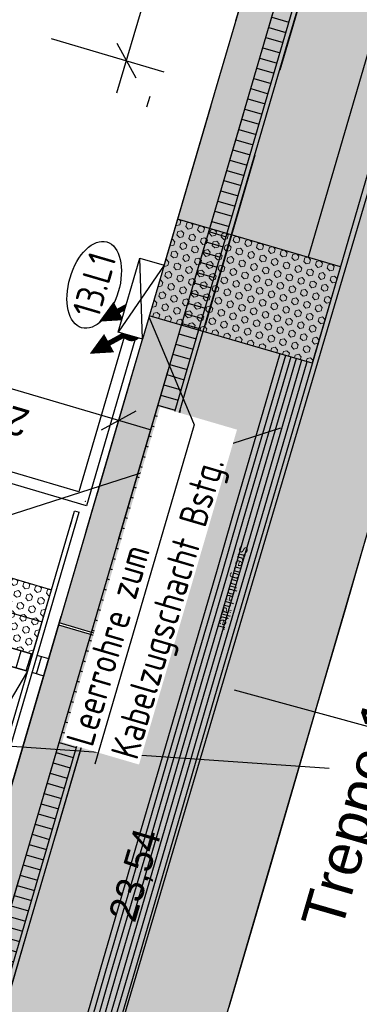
# Model space of a CAD drawing. Header units: millimetres. Extents: x -191 to 81095, y -508122 to 28741.
# Tile 90 of 251: x 5016 to 5019, y 10023 to 10032. Entities that reach past the tile are written whole.
import ezdxf
from ezdxf import colors
from ezdxf.entities.mleader import LeaderData, LeaderLine
from ezdxf.enums import TextEntityAlignment as Align
from ezdxf.math import Vec2, Vec3

# ---------------------------------------------------------------- set-up
doc = ezdxf.new("R2010")
doc.units = ezdxf.units.MM
for name, pattern in [('ACAD_ISO10W100', [18, 12, -3, 0, -3]), ('DASHED', [19.05, 12.7, -6.35]), ('Marx-Verm$0$1', [0]), ('MITTE', [2, 1.25, -0.25, 0.25, -0.25]), ('VERDECKT2', [4.7625, 3.175, -1.5875])]:
    doc.linetypes.add(name, pattern=pattern)
doc.layers.get('0').update_dxf_attribs({"color": 251})
doc.layers.add('B.E.P. KTB', color=1, linetype='DASHED', true_color=0xff0000)
for name, color, linetype, lineweight in [('Marx-Verm$0$B-Bstg-txt', 251, 'Marx-Verm$0$1', 25), ('Marx-Verm$0$BBauwerk-txt', 251, 'Marx-Verm$0$1', 25), ('Marx-Verm$0$S_B-Bstg', 251, 'Marx-Verm$0$1', 18), ('TTK-P-Rigolenentwässerung 1', 42, 'Continuous', 25), ('TTK-P-Treppe oben', 12, 'Continuous', 25), ('TTK-P-Treppe unten', 12, 'Continuous', 25)]:
    doc.layers.add(name, color=color, linetype=linetype, lineweight=lineweight)
for name, color, linetype in [('TTK-P-Aufzug', 162, 'Continuous'), ('TTK-P-Bahnsteig', 12, 'Continuous'), ('TTK-P-Blindenleitsystem', 42, 'Continuous'), ('TTK-P-Blindenleitsystem unten', 42, 'Continuous'), ('TTK-P-Entwässerungsrinne', 162, 'Continuous'), ('TTK-P-PU', 12, 'Continuous'), ('TTK-Schnittlinien 100', 3, 'Continuous'), ('XREF Nachvermessung', 7, 'Continuous'), ('XYYY_44500---_Beleuchtungsanlagen', 10, 'Continuous'), ('XYYY_44500-T-_Beleuchtungsanlagen_Texte Stromkreis', 10, 'Continuous')]:
    doc.layers.add(name, color=color, linetype=linetype)
doc.styles.add('AKG DIN 6776', font='AKG_DIN67.TTF')
doc.styles.add('iso', font='isocpeur.ttf')
doc.styles.add('ISOCP', font='ISOCP.SHX', dxfattribs={"width": 0.9})
doc.styles.add('Marx-Verm$0$Standard', font='arial.ttf')
doc.dimstyles.new('TTK', dxfattribs={"dimtxt": 2.5, "dimasz": 2.5, "dimexe": 3.5, "dimexo": 0.1, "dimgap": 1, "dimtad": 1, "dimzin": 0, "dimtxsty": 'AKG DIN 6776', "dimblk": 'OBLIQUE', "dimcen": -0.09, "dimdle": 3, "dimclrd": 256, "dimclre": 256, "dimclrt": 256, "dimadec": 3, "dimazin": 0, "dimtfac": 1, "dimtofl": 0, "dimtmove": 0, "dimatfit": 3, "dimldrblk": 'OBLIQUE', "dimfxl": 7, "dimfxlon": 1, "dimtolj": 1, "dimtzin": 0, "dimlwd": -1, "dimlwe": -1, "dimarcsym": 0})

# ---------------------------------------------------------------- blocks, each defined once
blk = doc.blocks.new('_OBLIQUE')
at = {"color": 0, "linetype": 'ByBlock'}
blk.add_line((-0.5, -0.5), (0.5, 0.5), dxfattribs=at)
blk = doc.blocks.new('*D1318')
at = {"layer": 'DEFPOINTS', "color": 0}
for p in [(5019.2963, 10036.1497), (5018.313, 10032.9997), (5021.4055, 10032.0847)]:
    blk.add_point(p, dxfattribs=at)
at = {"layer": 'TTK-P-Treppe oben'}
for p, q in [((5022.4267, 10035.5364), (5021.3204, 10031.797)), ((5021.6704, 10035.4473), (5022.6772, 10035.1494)), ((5020.7343, 10032.2833), (5021.7411, 10031.9854))]:
    blk.add_line(p, q, dxfattribs=at)
at = {"layer": 'TTK-P-Treppe oben', "xscale": 0.25, "yscale": 0.25, "zscale": 0.25}
for p, rotation in [((5022.3416, 10035.2487), 73.51873730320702), ((5021.4055, 10032.0847), 253.518737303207)]:
    blk.add_blockref('_OBLIQUE', p, dxfattribs=dict(at, rotation=rotation))
at = {"layer": 'TTK-P-Treppe oben', "insert": (5021.6397, 10033.7359), "char_height": 0.25, "attachment_point": 5, "rotation": 73.51874, "style": 'AKG DIN 6776'}
blk.add_mtext('\\A1;3,30', dxfattribs=at)
blk = doc.blocks.new('*D1301')
at = {"layer": 'DEFPOINTS', "color": 0}
for p in [(5016.7844, 10028.6428), (5014.4206, 10028.4093), (5016.532, 10027.7899)]:
    blk.add_point(p, dxfattribs=at)
at = {"layer": 'TTK-P-Treppe unten'}
for p, q in [((5014.4758, 10028.5958), (5014.7737, 10029.6027)), ((5014.3867, 10029.3522), (5017.072, 10028.5577)), ((5016.5858, 10027.9716), (5016.8837, 10028.9784))]:
    blk.add_line(p, q, dxfattribs=at)
at = {"layer": 'TTK-P-Treppe unten', "xscale": 0.25, "yscale": 0.25, "zscale": 0.25}
for p, rotation in [((5014.6744, 10029.2671), 163.5187373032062), ((5016.7844, 10028.6428), 343.5187373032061)]:
    blk.add_blockref('_OBLIQUE', p, dxfattribs=dict(at, rotation=rotation))
at = {"layer": 'TTK-P-Treppe unten', "insert": (5015.6602, 10028.7211), "char_height": 0.25, "attachment_point": 5, "rotation": 163.51874, "style": 'AKG DIN 6776', "bg_fill": 3, "box_fill_scale": 1.1, "bg_fill_color": 256, "bg_fill_true_color": 13158600, "bg_fill_transparency": 0}
blk.add_mtext('\\A1;2,20', dxfattribs=at)
blk = doc.blocks.new('*D1295')
at = {"layer": 'DEFPOINTS', "color": 0}
for p in [(5016.3606, 10033.5713), (5017.2763, 10033.3003), (5015.9383, 10032.1319)]:
    blk.add_point(p, dxfattribs=at)
at = {"layer": 'TTK-P-Treppe unten'}
for p, q in [((5016.7656, 10031.5743), (5017.3614, 10033.588)), ((5016.6051, 10033.4989), (5017.6119, 10033.201)), ((5016.1795, 10032.0605), (5017.1864, 10031.7627))]:
    blk.add_line(p, q, dxfattribs=at)
at = {"layer": 'TTK-P-Treppe unten', "xscale": 0.25, "yscale": 0.25, "zscale": 0.25}
for p, rotation in [((5017.2763, 10033.3003), 73.51873730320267), ((5016.8508, 10031.862), 253.5187373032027)]:
    blk.add_blockref('_OBLIQUE', p, dxfattribs=dict(at, rotation=rotation))
at = {"layer": 'TTK-P-Treppe unten', "insert": (5016.8298, 10032.6503), "char_height": 0.25, "attachment_point": 5, "rotation": 73.51874, "style": 'AKG DIN 6776'}
blk.add_mtext('\\A1;1,50', dxfattribs=at)
blk = doc.blocks.new('*D1287')
at = {"layer": 'DEFPOINTS', "color": 0}
for p in [(5019.49, 10036.0928), (5012.863, 10013.5015), (5013.842, 10013.2118)]:
    blk.add_point(p, dxfattribs=at)
at = {"layer": 'TTK-P-Treppe unten'}
for p, q in [((5020.6063, 10036.0754), (5013.7569, 10012.9242)), ((5019.85, 10035.9863), (5020.8569, 10035.6884)), ((5013.1707, 10013.4104), (5014.1776, 10013.1125))]:
    blk.add_line(p, q, dxfattribs=at)
at = {"layer": 'TTK-P-Treppe unten', "xscale": 0.25, "yscale": 0.25, "zscale": 0.25}
for p, rotation in [((5020.5212, 10035.7877), 73.51873730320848), ((5013.842, 10013.2118), 253.5187373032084)]:
    blk.add_blockref('_OBLIQUE', p, dxfattribs=dict(at, rotation=rotation))
at = {"layer": 'TTK-P-Treppe unten', "insert": (5016.9476, 10024.569), "char_height": 0.25, "attachment_point": 5, "rotation": 73.51874, "style": 'AKG DIN 6776'}
blk.add_mtext('\\A1;23,54', dxfattribs=at)
blk = doc.blocks.new('Marx-Verm$0$99')
at = {"color": 0}
blk.add_point((0, 0), dxfattribs=at)
blk = doc.blocks.new('Marx-Verm')
at = {"layer": 'Marx-Verm$0$B-Bstg-txt', "ltscale": 0.2, "elevation": 36.84, "flags": 128}
blk.add_lwpolyline([(2567440.0197, 5726882.7524), (2567442.4763, 5726883.5767)], dxfattribs=at)
at = {"layer": 'Marx-Verm$0$BBauwerk-txt', "ltscale": 0.2, "elevation": 35.2, "flags": 128}
blk.add_lwpolyline([(2567439.7197, 5726880.7186), (2567442.9481, 5726880.5378)], dxfattribs=at)
at = {"layer": 'Marx-Verm$0$S_B-Bstg', "xscale": 0.2, "yscale": 0.2, "zscale": 0.2, "rotation": 0.7647496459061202}
blk.add_blockref('Marx-Verm$0$99', (2567440.7375, 5726882.8984, 36.8407), dxfattribs=at)
at = {"layer": 'Marx-Verm$0$B-Bstg-txt', "insert": (2567442.2019, 5726882.5076, 36.84), "char_height": 0.075, "attachment_point": 1, "rotation": 255.76475, "style": 'Marx-Verm$0$Standard'}
blk.add_mtext('Streugutbehälter', dxfattribs=at)
at = {"layer": 'Marx-Verm$0$BBauwerk-txt', "insert": (2567442.7123, 5726879.1676, 35.2), "char_height": 0.375, "attachment_point": 1, "rotation": 74.56991, "style": 'Marx-Verm$0$Standard'}
blk.add_mtext('Treppe 16/30\\PStufen 10', dxfattribs=at)
blk = doc.blocks.new('Stromkreis AVT I.1')
blk.add_wipeout([(0.2, 2.247), (-0.2, 2.247), (-0.6, 2.225), (-0.998, 2.179), (-1.392, 2.109), (-1.781, 2.015), (-2.162, 1.893), (-2.533, 1.741), (-2.888, 1.557), (-3.221, 1.334), (-3.52, 1.069), (-3.768, 0.755), (-3.938, 0.394), (-4, 0), (-3.938, -0.394), (-3.768, -0.755), (-3.52, -1.069), (-3.221, -1.334), (-2.888, -1.557), (-2.533, -1.741), (-2.162, -1.893), (-1.781, -2.015), (-1.392, -2.109), (-0.998, -2.179), (-0.6, -2.225), (-0.2, -2.247), (0.2, -2.247), (0.6, -2.225), (0.998, -2.179), (1.392, -2.109), (1.781, -2.015), (2.162, -1.893), (2.533, -1.741), (2.888, -1.557), (3.221, -1.334), (3.52, -1.069), (3.768, -0.755), (3.938, -0.394), (4, 0), (3.938, 0.394), (3.768, 0.755), (3.52, 1.069), (3.221, 1.334), (2.888, 1.557), (2.533, 1.741), (2.162, 1.893), (1.781, 2.015), (1.392, 2.109), (0.998, 2.179), (0.6, 2.225)])
blk.add_ellipse((0, 0), major_axis=(-4, 0), ratio=0.5625)
at = {"style": 'iso', "width": 0.85}
blk.add_attdef('STROMKREIS', text='', height=2.5, rotation=360, dxfattribs=at).set_placement((0, 0), align=Align.MIDDLE)
blk = doc.blocks.new('Wandanbauleuchte')
at = {"color": 0}
blk.add_wipeout([(0, 0.345), (0.2266, 0.345), (0.2266, -0.345), (0, -0.345)], dxfattribs=at)
blk.add_lwpolyline([(0, 0.345), (0.2266, 0.345), (0.2266, -0.345), (0, -0.345)], close=True, dxfattribs=at)
for points in [[(0, 0.345), (0.2266, -0.345)], [(0, -0.345), (0.2266, 0.345)]]:
    blk.add_lwpolyline(points, dxfattribs=at)
blk = doc.blocks.new('_None')

msp = doc.modelspace()

# ---------------------------------------------------------------- hatches: boundary and pattern name
at = {"layer": 'TTK-P-Bahnsteig'}
h = msp.add_hatch(color=254, dxfattribs=at)
h.paths.add_polyline_path([(4974.5007, 9894.4813), (4979.9333, 9892.9568), (4981.2921, 9897.7882), (4982.3221, 9901.4508), (4983.6532, 9906.1786), (4984.7841, 9910.1589), (4985.0989, 9911.2575), (4985.5234, 9912.7388), (4985.8751, 9913.9661), (4986.1625, 9914.9689), (4986.7048, 9916.8617), (4986.9505, 9917.7189), (4987.1961, 9918.5761), (4987.5606, 9919.8482), (4987.9018, 9921.039), (4988.5119, 9923.1681), (4988.5702, 9923.3716), (4988.8942, 9924.4926), (4989.3057, 9925.9114), (4989.6986, 9927.2631), (4990.0331, 9928.4139), (4990.2504, 9929.1614), (4990.4895, 9929.984), (4990.7646, 9930.9306), (4991.0413, 9931.8823), (4991.4141, 9933.165), (4991.6582, 9934.0029), (4991.9736, 9935.083), (4992.2766, 9936.1206), (4992.7523, 9937.7493), (4993.0356, 9938.7188), (4993.3494, 9939.7926), (4993.5504, 9940.4801), (4993.7631, 9941.2076), (4993.9873, 9941.9753), (4994.2862, 9942.9969), (4994.5518, 9943.9058), (4994.7951, 9944.7388), (4994.9343, 9945.2142), (4995.2685, 9946.3576), (4995.5837, 9947.4358), (4995.9781, 9948.7849), (4996.2711, 9949.7872), (4996.5539, 9950.7548), (4996.9928, 9952.2564), (4997.3999, 9953.6491), (4997.5984, 9954.3281), (4997.9431, 9955.5073), (4998.3047, 9956.7442), (5000.2162, 9963.2887), (5000.5091, 9964.2917), (5001.068, 9966.2053), (5001.9494, 9969.2236), (5002.4821, 9971.0475), (5003.4495, 9974.3601), (5003.9273, 9975.9961), (5004.4544, 9977.8011), (5005.254, 9980.539), (5005.6208, 9981.7948), (5005.8852, 9982.7003), (5007.5298, 9988.3317), (5008.4592, 9991.5141), (5016.037, 10017.4688), (5020.4047, 10032.4172), (5020.4047, 10032.4172), (5020.4849, 10032.6915), (5020.4853, 10032.6914), (5018.6542, 10033.2285), (5018.6542, 10033.2285), (5018.6496, 10033.2298), (5018.6496, 10033.2298), (5015.6315, 10022.9408), (5015.6315, 10022.9408), (5015.6315, 10022.9409), (5012.863, 10013.5015), (5012.6703, 10013.558), (5009.9824, 10014.342), (5009.1855, 10014.5758), (5007.8972, 10010.1845), (5007.4917, 10008.8026), (5006.8994, 10006.7838), (5006.1708, 10004.3001), (5006.128, 10004.1542), (5005.7093, 10002.7271), (5004.1248, 9997.3263), (5003.7527, 9996.0579), (5003.4015, 9994.8609), (5002.772, 9992.7153), (5002.3408, 9991.2455), (4999.3702, 9981.1203), (4999.3165, 9980.9371), (4998.6335, 9978.6092), (4998.015, 9976.5009), (4997.3191, 9974.129), (4996.9288, 9972.7984), (4996.3087, 9970.6848), (4995.956, 9969.4827), (4995.6922, 9968.5836), (4995.42, 9967.6558), (4995.2258, 9966.9936), (4994.6642, 9965.0795), (4994.4063, 9964.2005), (4993.9764, 9962.7353), (4993.7114, 9961.8319), (4993.3387, 9960.5616), (4992.7293, 9958.4852), (4992.4028, 9957.3726), (4990.6491, 9951.3941), (4989.9915, 9949.1491), (4989.1733, 9946.355), (4988.3264, 9943.4605), (4987.6401, 9941.1142), (4986.9893, 9938.8874), (4986.2096, 9936.212), (4985.8981, 9935.1157), (4985.3389, 9933.2198), (4985.1908, 9932.7095), (4984.9778, 9931.9749), (4984.8226, 9931.44), (4984.745, 9931.1723), (4984.2603, 9929.5013), (4984.1569, 9929.1448), (4983.6831, 9927.5113), (4982.5988, 9923.732), (4982.2849, 9922.6241), (4982.1231, 9922.0531), (4981.5991, 9920.2035), (4980.598, 9916.6257), (4980.6002, 9916.6251), (4980.0502, 9914.707), (4979.7966, 9913.8272), (4977.3048, 9904.8566), (4976.7363, 9902.761), (4976.3755, 9901.4311)])
h.paths.add_polyline_path([(5015.6315, 10022.9408), (5018.6496, 10033.2298), (5018.6496, 10033.2298), (5015.6315, 10022.9409)])
at = {"layer": 'TTK-P-Blindenleitsystem unten', "lineweight": 0}
h = msp.add_hatch(dxfattribs=at)
h.set_pattern_fill('HEX', color=251, scale=0.01)
h.set_pattern_definition([(73.51874, (5024.7848, 10040.62899), (-0.0527331, 0.0156015), [0.03175, -0.0635]), (193.51874, (5024.7848, 10040.62899), (0.01285526, -0.05346896), [0.03175, -0.0635]), (133.51874, (5024.79381, 10040.659436), (-0.03987785, -0.03786746), [0.03175, -0.0635])])
h.paths.add_polyline_path([(5014.1884, 10027.0865), (5016.0151, 10026.5506), (5016.1789, 10027.1279), (5014.3613, 10027.6611)])
at = {"layer": 'TTK-P-Entwässerungsrinne', "ltscale": 2, "transparency": 33554687}
h = msp.add_hatch(dxfattribs=at)
h.set_pattern_fill('ANSI31', color=251, scale=0.03, angle=45)
h.set_pattern_definition([(163.71992105, (18205.62845, 12404.07394), (-0.0267017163, -0.09143074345), [])])
h.paths.add_polyline_path([(5019.2963, 10036.1496), (5012.6703, 10013.558), (5012.8239, 10013.513), (5019.4501, 10036.1045)])
h = msp.add_hatch(dxfattribs=at)
h.set_pattern_fill('ANSI31', color=251, scale=0.03, angle=135)
h.set_pattern_definition([(253.5187373, (2669.83315, 23248.11444), (0.09133642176, -0.0270225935), [])])
h.paths.add_polyline_path([(5014.1894, 10027.0863), (5014.1443, 10026.9327), (5016.1112, 10026.3558), (5016.1566, 10026.5093)])
h.paths.add_polyline_path([(5014.104, 10026.9445), (5014.1491, 10027.0981), (5014.0456, 10027.1284), (5014.0003, 10026.975)])
at = {"layer": 'TTK-P-PU'}
h = msp.add_hatch(dxfattribs=at)
h.set_pattern_fill('ANSI33', color=251, scale=0.04)
h.set_pattern_definition([(118.5187373, (18223.8368, 12392.8369), (-0.2231798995, -0.1212713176), []), (118.5187373, (18223.88775, 12393.00914), (-0.2231798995, -0.1212713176), [0.127, -0.0635])])
h.paths.add_polyline_path([(5009.2671, 10034.0891), (5009.4082, 10034.5702), (5004.6158, 10035.9744), (5004.474, 10035.495)])
h.paths.add_polyline_path([(5016.7256, 10026.6702), (5016.2451, 10026.8112), (5012.3784, 10013.6351), (5012.8595, 10013.4895)])
h.paths.add_polyline_path([(5016.2507, 10026.8304), (5016.7312, 10026.6894), (5018.2792, 10031.9669), (5019.4896, 10036.0929), (5016.6139, 10036.937), (5015.4005, 10032.8141), (5009.4274, 10034.5646), (5009.2863, 10034.0835), (5015.5467, 10032.2475), (5016.8142, 10036.5656), (5018.9251, 10035.9459), (5017.6577, 10031.6281), (5017.6066, 10031.4506)])

# ---------------------------------------------------------------- linework, layer by layer
at = {"layer": 'TTK-P-Aufzug', "color": 251, "linetype": 'VERDECKT2', "ltscale": 0.5}
msp.add_line((5015.1514, 10023.0817), (5018.9249, 10035.946), dxfattribs=at)
at = {"layer": 'TTK-P-Bahnsteig', "color": 251}
for points in [[(5018.6542, 10033.2285), (5020.4849, 10032.6915), (5020.4047, 10032.4172), (5020.2315, 10031.8242), (5019.7856, 10030.2973), (5019.4752, 10029.2346), (5018.9536, 10027.4485), (5018.8084, 10026.9512), (5018.5463, 10026.0576), (5018.3532, 10025.3915), (5018.1071, 10024.5497), (5017.7694, 10023.3935)], [(4979.9333, 9892.9568), (4982.6704, 9902.6877), (4986.9505, 9917.7189), (4988.5119, 9923.1681), (4990.0331, 9928.4139), (4991.2961, 9932.7591), (4992.7523, 9937.7493), (4994.4532, 9943.3923), (4996.3964, 9950.0807), (4998.3047, 9956.7442), (5000.2162, 9963.2887), (5004.4544, 9977.8011), (5008.4592, 9991.5141), (5016.037, 10017.4688), (5020.4871, 10032.6992)]]:
    msp.add_lwpolyline(points, dxfattribs=at)
at = {"layer": 'TTK-P-Blindenleitsystem', "color": 255}
for p, q in [((5017.9026, 10030.2705), (5017.3096, 10030.4437)), ((5018.7665, 10030.0182), (5017.9026, 10030.2705)), ((5018.7665, 10030.0182), (5018.5142, 10029.1543))]:
    msp.add_line(p, q, dxfattribs=at)
msp.add_lwpolyline([(5019.3292, 10033.0153), (5018.6337, 10030.6337), (5018.4785, 10030.1023)], dxfattribs=at)
at = {"layer": 'TTK-P-Blindenleitsystem unten', "color": 251}
for p, q in [((5014.3582, 10027.662), (5016.1814, 10027.1273)), ((5014.2738, 10027.3741), (5016.097, 10026.8394)), ((5016.0126, 10026.5515), (5016.1814, 10027.1273)), ((5014.1894, 10027.0863), (5016.0126, 10026.5515))]:
    msp.add_line(p, q, dxfattribs=at)
at = {"layer": 'TTK-P-Entwässerungsrinne', "color": 251, "ltscale": 2, "transparency": 33554687}
msp.add_line((5012.8239, 10013.513), (5019.4952, 10036.2581), dxfattribs=at)
at = {"layer": 'TTK-P-Entwässerungsrinne', "color": 251, "linetype": 'Continuous', "ltscale": 0.5}
msp.add_line((5012.6703, 10013.558), (5019.2966, 10036.1496), dxfattribs=at)
at = {"layer": 'TTK-P-Entwässerungsrinne', "color": 251}
for p, q in [((5016.0126, 10026.5515), (5014.1894, 10027.0863)), ((5015.9675, 10026.398), (5014.1443, 10026.9327)), ((5016.1564, 10026.5093), (5016.0529, 10026.5397)), ((5016.1114, 10026.3558), (5016.1564, 10026.5093)), ((5016.1114, 10026.3558), (5016.0078, 10026.3862))]:
    msp.add_line(p, q, dxfattribs=at)
at = {"layer": 'TTK-P-PU', "color": 251}
for p, q in [((5018.2789, 10031.967), (5019.49, 10036.0928)), ((5017.6577, 10031.6281), (5018.9251, 10035.9459)), ((5012.863, 10013.5015), (5018.2789, 10031.967)), ((5012.3825, 10013.6424), (5017.6578, 10031.6281))]:
    msp.add_line(p, q, dxfattribs=at)
at = {"layer": 'TTK-P-Rigolenentwässerung 1', "color": 251, "linetype": 'MITTE', "ltscale": 5}
msp.add_line((5017.8165, 10026.2316), (5021.6119, 10025.1988), dxfattribs=at)
at = {"layer": 'TTK-P-Treppe oben', "color": 251, "linetype": 'VERDECKT2', "ltscale": 0.5}
for p, q in [((5012.7611, 10013.8685), (5019.2963, 10036.1497)), ((5012.7611, 10013.8685), (5019.2963, 10036.1497)), ((5012.8631, 10013.5014), (5019.4947, 10036.0914)), ((5015.0073, 10023.124), (5016.3882, 10027.8321)), ((5014.0336, 10026.9645), (5016.1114, 10026.355))]:
    msp.add_line(p, q, dxfattribs=at)
at = {"layer": 'TTK-P-Treppe unten', "color": 251}
for p, q in [((5012.2387, 10013.6849), (5016.3882, 10027.8321)), ((5012.279, 10013.673), (5016.4285, 10027.8203)), ((5012.3297, 10013.9951), (5016.3882, 10027.8321)), ((5016.3882, 10027.8323), (5016.4286, 10027.8205)), ((5012.4736, 10013.9528), (5016.5321, 10027.7899)), ((5014.1443, 10026.9327), (5015.9679, 10026.3979)), ((5016.731, 10026.6895), (5016.2512, 10026.8302)), ((5016.7254, 10026.6703), (5016.2456, 10026.811))]:
    msp.add_line(p, q, dxfattribs=at)
msp.add_lwpolyline([(5015.9679, 10026.3979), (5014.009, 10023.0957), (5014.1443, 10026.9327)], dxfattribs=at)
at = {"layer": 'TTK-Schnittlinien 100', "color": 251, "linetype": 'ACAD_ISO10W100', "ltscale": 0.5}
msp.add_line((5019.1625, 10038.7409), (5016.7403, 10030.447), dxfattribs=at)

# ---------------------------------------------------------------- dimensions: what is measured, and where the dimension line sits
at = {"layer": 'TTK-P-Treppe oben', "color": 251}
dim = msp.add_linear_dim(base=(5021.4055, 10032.0847), p1=(5019.2963, 10036.1497), p2=(5018.313, 10032.9997), angle=73.51874, dimstyle='TTK', override={"dimscale": 0}, dxfattribs=at)
dim.commit()
dim.dimension.update_dxf_attribs({"geometry": '*D1318', "text_midpoint": (5021.6397, 10033.7359)})
at = {"layer": 'TTK-P-Treppe unten', "color": 251}
dim = msp.add_linear_dim(base=(5017.2763, 10033.3003), p1=(5015.9383, 10032.1319), p2=(5016.3606, 10033.5713), angle=73.51874, dimstyle='TTK', override={"dimscale": 0}, dxfattribs=at)
dim.commit()
dim.dimension.update_dxf_attribs({"geometry": '*D1295', "text_midpoint": (5016.8298, 10032.6503)})

# ---------------------------------------------------------------- next in the draw order: dimensions: what is measured, and where the dimension line sits
dim = msp.add_linear_dim(base=(5016.7844, 10028.6428), p1=(5014.4206, 10028.4093), p2=(5016.532, 10027.7899), angle=163.51874, dimstyle='TTK', override={"dimscale": 0, "dimtfill": 1}, dxfattribs=at)
dim.commit()
dim.dimension.update_dxf_attribs({"geometry": '*D1301', "text_midpoint": (5015.7294, 10028.9549), "dimtype": 160})

# ---------------------------------------------------------------- next in the draw order: hatches: boundary and pattern name
at = {"layer": 'TTK-P-Blindenleitsystem', "lineweight": 0}
h = msp.add_hatch(dxfattribs=at)
h.set_pattern_fill('HEX', color=255, scale=0.01)
h.set_pattern_definition([(73.51874, (5024.898483, 10044.147234), (-0.0527331, 0.0156015), [0.03175, -0.0635]), (193.51874, (5024.898483, 10044.147234), (0.01285526, -0.05346896), [0.03175, -0.0635]), (133.51874, (5024.90749, 10044.17768), (-0.03987785, -0.03786746), [0.03175, -0.0635])])
h.paths.add_polyline_path([(5018.5133, 10029.1546), (5018.7665, 10030.0182), (5017.3087, 10030.4408), (5017.0579, 10029.5839)])

# ---------------------------------------------------------------- next in the draw order: linework, layer by layer
at = {"layer": 'TTK-P-Blindenleitsystem', "color": 255}
msp.add_line((5018.5142, 10029.1543), (5017.0568, 10029.58), dxfattribs=at)
for points in [[(5019.2811, 10031.7802), (5018.9217, 10030.5496), (5018.6113, 10029.4869), (5018.0897, 10027.7008), (5017.9446, 10027.204), (5017.6823, 10026.3095), (5017.4891, 10025.6431), (5017.2432, 10024.8023), (5016.9055, 10023.6458), (5016.7722, 10023.1894)], [(5018.2262, 10029.2384), (5017.8017, 10027.7849), (5017.6567, 10027.2882), (5017.3943, 10026.3935), (5017.201, 10025.727), (5016.9553, 10024.8865), (5016.6175, 10023.7299), (5016.4842, 10023.2735), (5016.1753, 10022.2157), (5015.5474, 10020.0658), (5015.4354, 10019.6821), (5015.2488, 10019.0432), (5014.7516, 10017.3408), (5014.3888, 10016.0985), (5013.8497, 10014.2527), (5013.6668, 10013.6263), (5013.288, 10012.3291), (5013.0764, 10011.6047)], [(5018.2742, 10029.2244), (5017.8497, 10027.7709), (5017.7047, 10027.2742), (5017.4423, 10026.3795), (5017.249, 10025.713), (5017.0033, 10024.8725), (5016.6655, 10023.7159), (5016.5322, 10023.2595), (5016.2233, 10022.2017), (5015.5954, 10020.0518), (5015.4833, 10019.668), (5015.2968, 10019.0292), (5014.7996, 10017.3268), (5014.4368, 10016.0845), (5013.8977, 10014.2387), (5013.7148, 10013.6123), (5013.336, 10012.3151), (5013.1244, 10011.5906)], [(5018.3222, 10029.2104), (5017.8977, 10027.7568), (5017.7527, 10027.2601), (5017.4903, 10026.3655), (5017.2971, 10025.699), (5017.0513, 10024.8585), (5016.7135, 10023.7019), (5016.5802, 10023.2454), (5016.2713, 10022.1877), (5015.6434, 10020.0378), (5015.5313, 10019.654), (5015.3448, 10019.0152), (5014.8476, 10017.3128), (5014.4848, 10016.0705), (5013.9457, 10014.2246), (5013.7628, 10013.5983), (5013.384, 10012.3011), (5013.1724, 10011.5766)], [(5018.3702, 10029.1964), (5017.9457, 10027.7428), (5017.8006, 10027.2461), (5017.5383, 10026.3515), (5017.3451, 10025.685), (5017.0993, 10024.8444), (5016.7615, 10023.6879), (5016.6282, 10023.2314), (5016.3193, 10022.1737), (5015.6914, 10020.0238), (5015.5793, 10019.64), (5015.3928, 10019.0012), (5014.8956, 10017.2988), (5014.5328, 10016.0565), (5013.9937, 10014.2106), (5013.8108, 10013.5843), (5013.432, 10012.287), (5013.2204, 10011.5625)], [(5018.4182, 10029.1824), (5017.9937, 10027.7288), (5017.8486, 10027.232), (5017.5863, 10026.3375), (5017.3931, 10025.671), (5017.1472, 10024.8304), (5016.8095, 10023.6738), (5016.6762, 10023.2174), (5016.3673, 10022.1597), (5015.7394, 10020.0098), (5015.6273, 10019.626), (5015.4408, 10018.9871), (5014.9436, 10017.2848), (5014.5808, 10016.0425), (5014.0417, 10014.1966), (5013.8588, 10013.5702), (5013.4799, 10012.273), (5013.2683, 10011.5484)], [(5018.4662, 10029.1683), (5018.0417, 10027.7148), (5017.8966, 10027.218), (5017.6343, 10026.3235), (5017.4411, 10025.6571), (5017.1952, 10024.8164), (5016.8575, 10023.6598), (5016.7242, 10023.2034), (5016.4153, 10022.1457), (5015.7874, 10019.9958), (5015.6753, 10019.612), (5015.4888, 10018.9731), (5014.9916, 10017.2708), (5014.6288, 10016.0285), (5014.0897, 10014.1826), (5013.9068, 10013.5562), (5013.5279, 10012.259), (5013.3163, 10011.5343)]]:
    msp.add_lwpolyline(points, dxfattribs=at)

# ---------------------------------------------------------------- next in the draw order: block references
at = {"layer": 'XREF Nachvermessung', "color": 251, "rotation": 359.2603692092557}
msp.add_blockref('Marx-Verm', (-2636136.5692, -5683235.6624), dxfattribs=at)

# ---------------------------------------------------------------- next in the draw order: dimensions: what is measured, and where the dimension line sits
at = {"layer": 'TTK-P-Treppe unten', "color": 251}
dim = msp.add_linear_dim(base=(5013.842, 10013.2118), p1=(5019.49, 10036.0928), p2=(5012.863, 10013.5015), angle=73.51874, dimstyle='TTK', override={"dimscale": 0}, dxfattribs=at)
dim.commit()
dim.dimension.update_dxf_attribs({"geometry": '*D1287', "text_midpoint": (5016.9476, 10024.569)})

# ---------------------------------------------------------------- next in the draw order: block references
at = {"layer": 'XYYY_44500-T-_Beleuchtungsanlagen_Texte Stromkreis', "xscale": 0.1000000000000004, "yscale": 0.1000000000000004, "zscale": 0.1, "rotation": 73.68688866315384}
msp.add_blockref('Stromkreis AVT I.1', (5016.5634, 10029.8561), dxfattribs=at).add_auto_attribs({'STROMKREIS': '13.L1'})

# ---------------------------------------------------------------- next in the draw order: linework, layer by layer
at = {"layer": 'B.E.P. KTB', "color": 4, "linetype": 'Continuous'}
for points in [[(5017.0169, 10029.7, 0.0938, 0.0938, 1), (5016.9505, 10029.7661, 0.0938, 0.0938, 1)], [(5016.9327, 10029.4121, 0.0938, 0.0938, 1), (5016.8662, 10029.4782, 0.0938, 0.0938, 1)]]:
    msp.add_lwpolyline(points, format="xyseb", close=True, dxfattribs=at)
at = {"layer": 'B.E.P. KTB', "color": 4, "linetype": 'Continuous', "const_width": 0.0469}
for points in [[(5016.9837, 10029.733), (5016.7813, 10029.6223)], [(5016.8994, 10029.4451), (5016.697, 10029.3343)]]:
    msp.add_lwpolyline(points, dxfattribs=at)
at = {"layer": 'B.E.P. KTB', "color": 4, "linetype": 'Continuous'}
for points in [[(5016.7813, 10029.6223, 0.1875, 0, 0), (5016.6067, 10029.5267, 0, 0, 0)], [(5016.697, 10029.3343, 0.1875, 0, 0), (5016.5224, 10029.2388, 0, 0, 0)]]:
    msp.add_lwpolyline(points, format="xyseb", dxfattribs=at)

# ---------------------------------------------------------------- next in the draw order: leaders
ml = msp.add_multileader_mtext('Standard', dxfattribs=at)
ml.set_content('Leerrohre zum \\PKabelzugschacht Bstg.', color=256, style='ISOCP')
ml.set_leader_properties()
ml.set_arrow_properties(name='NONE')
ml.build(insert=Vec2(0, 0))
ml.multileader.update_dxf_attribs({"text_left_attachment_type": 6, "text_right_attachment_type": 6, "dogleg_length": 0.0313, "arrow_head_size": 0.09})
ctx = ml.context
ctx.base_point, ctx.char_height, ctx.arrow_head_size, ctx.landing_gap_size, ctx.plane_origin, ctx.plane_x_axis, ctx.plane_y_axis = Vec3(5016.5987, 10025.6641), 0.25, 0.09, 0.0313, Vec3(5014.8708, 10024.0991), Vec3(0.280886, 0.959741), Vec3(-0.959741, 0.280886)
ctx.left_attachment, ctx.right_attachment = 6, 6
notes = []
notes.append((ctx, [(0, (1, 1, 0), (5017.4592, 10028.6042), (-0.280886, -0.959741), 0.0313, [(1, [(5016.9837, 10029.733)], 0, [])])]))
ctx.mtext.insert, ctx.mtext.text_direction, ctx.mtext.rotation, ctx.mtext.width, ctx.mtext.flow_direction = Vec3(5016.3076, 10025.7818), Vec3(0.280886, 0.959741), 5.040055, 3.072405, 5
ctx.mtext.has_bg_fill, ctx.mtext.bg_color, ctx.mtext.bg_scale_factor, ctx.mtext.bg_transparency, ctx.mtext.use_window_bg_color = 1, -1073741824, 1.1, 0, 1
for ctx, leaders in notes:
    for number, flags, end, landing, length, lines in leaders:
        leader = LeaderData()
        leader.index, (leader.has_last_leader_line, leader.has_dogleg_vector, leader.attachment_direction) = number, flags
        leader.last_leader_point, leader.dogleg_vector, leader.dogleg_length = Vec3(end), Vec3(landing), length
        for number, points, colour, breaks in lines:
            line = LeaderLine()
            line.index, line.vertices, line.color, line.breaks = number, Vec3.list(points), colors.encode_raw_color(colour), breaks
            leader.lines.append(line)
        ctx.leaders.append(leader)

# ---------------------------------------------------------------- next in the draw order: linework, layer by layer
at = {"layer": 'B.E.P. KTB', "color": 4, "ltscale": 0.3}
for points in [[(5016.8514, 10029.4592), (5016.4256, 10028.004), (5011.0314, 10029.5937)], [(5016.9474, 10029.4311), (5016.4934, 10027.8797), (5011.003, 10029.4978)]]:
    msp.add_lwpolyline(points, dxfattribs=at)

# ---------------------------------------------------------------- next in the draw order: block references
at = {"layer": 'XYYY_44500---_Beleuchtungsanlagen', "rotation": 163.6868886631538}
msp.add_blockref('Wandanbauleuchte', (5017.0924, 10029.7012), dxfattribs=at)

doc.saveas('drawing.dxf')
